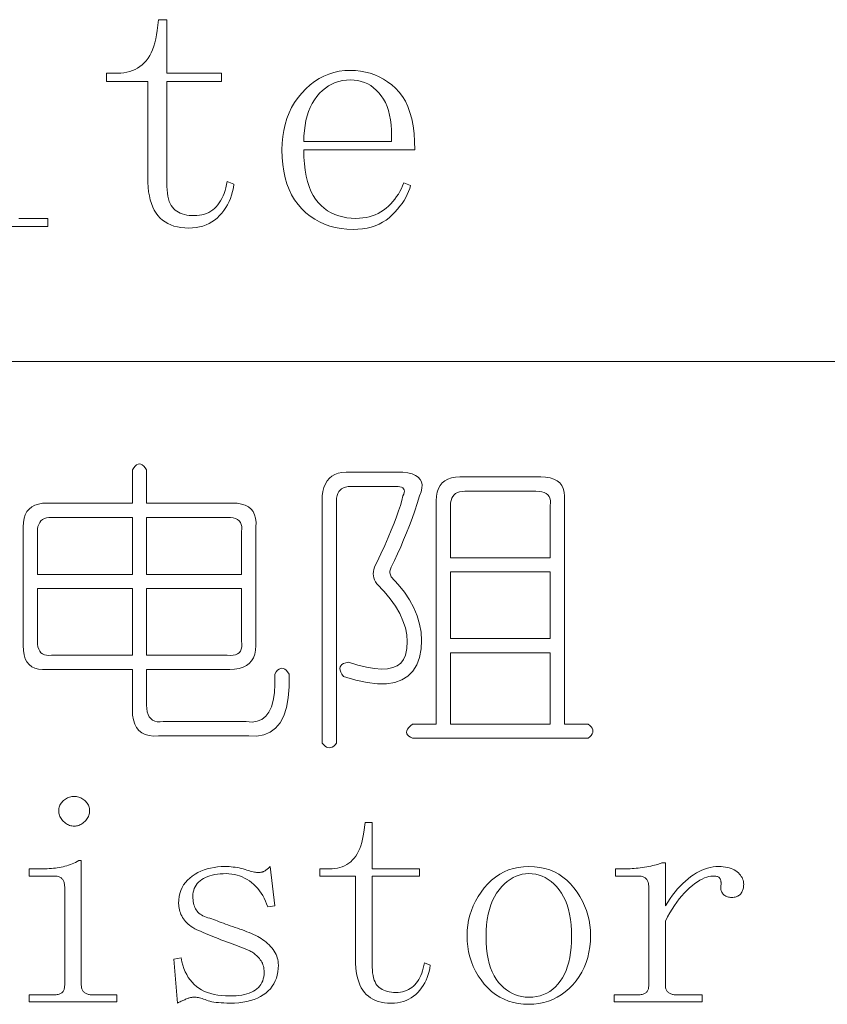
# Model space of a CAD drawing. Extents: x 1 to 297, y 1 to 210.
# Tile 153 of 171: x 258 to 263, y 47 to 53. Entities that reach past the tile are written whole.
import ezdxf

# ---------------------------------------------------------------- set-up
doc = ezdxf.new("R2010")
doc.units = 0

msp = doc.modelspace()

# ---------------------------------------------------------------- linework, layer by layer
at = {"color": 7, "lineweight": 13}
msp.add_line((220.3005, 51.064), (295.449, 51.064), dxfattribs=at)
for points in [[(259.0321, 52.1812), (259.0326, 52.158), (259.0338, 52.1363), (259.036, 52.1161), (259.039, 52.0975), (259.0428, 52.0805), (259.0475, 52.065), (259.0531, 52.051), (259.0595, 52.0386), (259.0668, 52.0277), (259.075, 52.0183), (259.084, 52.0102), (259.0938, 52.0029), (259.1046, 51.9965), (259.1161, 51.9909), (259.1285, 51.9862), (259.1418, 51.9823), (259.156, 51.9793), (259.171, 51.9772), (259.1868, 51.9759), (259.2036, 51.9755), (259.2204, 51.976), (259.2365, 51.9777), (259.2519, 51.9805), (259.2666, 51.9844), (259.2807, 51.9894), (259.2941, 51.9955), (259.3068, 52.0028), (259.3188, 52.0111), (259.3301, 52.0206), (259.3407, 52.0312), (259.3506, 52.0428), (259.3599, 52.0554), (259.3685, 52.0689), (259.3763, 52.0833), (259.3835, 52.0987), (259.3901, 52.115), (259.3959, 52.1323), (259.401, 52.1505), (259.4055, 52.1697), (259.4093, 52.1898), (259.4521, 52.1726), (259.4482, 52.149), (259.443, 52.1263), (259.4368, 52.1045), (259.4295, 52.0835), (259.4211, 52.0633), (259.4115, 52.044), (259.4008, 52.0256), (259.389, 52.008), (259.3761, 51.9913), (259.3621, 51.9755), (259.3471, 51.9608), (259.3311, 51.9477), (259.3142, 51.9361), (259.2963, 51.9261), (259.2775, 51.9176), (259.2577, 51.9107), (259.237, 51.9053), (259.2154, 51.9014), (259.1928, 51.8991), (259.1693, 51.8983), (259.1442, 51.8991), (259.1204, 51.9014), (259.0979, 51.9053), (259.0767, 51.9107), (259.0568, 51.9176), (259.0381, 51.9261), (259.0208, 51.9361), (259.0047, 51.9477), (258.9899, 51.9608), (258.9764, 51.9755), (258.9642, 51.9918), (258.9533, 52.0098), (258.9436, 52.0295), (258.9353, 52.0509), (258.9282, 52.074), (258.9224, 52.0989), (258.9179, 52.1255), (258.9147, 52.1538), (258.9128, 52.1838), (258.9121, 52.2155), (258.9121, 52.8155), (258.655, 52.8155), (258.655, 52.8669), (258.7235, 52.8669), (258.7437, 52.8675), (258.7632, 52.8695), (258.7818, 52.8727), (258.7997, 52.8772), (258.8168, 52.883), (258.8331, 52.89), (258.8487, 52.8984), (258.8634, 52.908), (258.8774, 52.919), (258.8907, 52.9312), (258.9031, 52.9448), (258.9145, 52.9598), (258.925, 52.9763), (258.9346, 52.9943), (258.9432, 53.0137), (258.9509, 53.0346), (258.9576, 53.0569), (258.9634, 53.0807), (258.9682, 53.1059), (258.9721, 53.1326), (258.9807, 53.2012), (259.0321, 53.2012), (259.0321, 52.8669), (259.375, 52.8669), (259.375, 52.8155), (259.0321, 52.8155)], [(259.8893, 52.3869), (259.8902, 52.3419), (259.8929, 52.2996), (259.8974, 52.26), (259.9037, 52.223), (259.9118, 52.1887), (259.9217, 52.157), (259.9334, 52.128), (259.9469, 52.1016), (259.9622, 52.0779), (259.9793, 52.0569), (259.9978, 52.0382), (260.0175, 52.0214), (260.0383, 52.0066), (260.0602, 51.9938), (260.0832, 51.983), (260.1073, 51.9741), (260.1326, 51.9672), (260.1589, 51.9623), (260.1864, 51.9593), (260.215, 51.9583), (260.2369, 51.959), (260.2582, 51.9609), (260.2787, 51.9641), (260.2986, 51.9686), (260.3178, 51.9744), (260.3364, 51.9815), (260.3542, 51.9898), (260.3713, 51.9995), (260.3878, 52.0104), (260.4036, 52.0226), (260.4185, 52.0358), (260.4327, 52.0495), (260.446, 52.0639), (260.4584, 52.0788), (260.47, 52.0944), (260.4807, 52.1106), (260.4905, 52.1273), (260.4995, 52.1447), (260.5077, 52.1626), (260.515, 52.1812), (260.5578, 52.164), (260.5521, 52.1452), (260.545, 52.1265), (260.5366, 52.1079), (260.527, 52.0893), (260.5161, 52.0708), (260.5038, 52.0524), (260.4903, 52.0341), (260.4756, 52.0159), (260.4595, 51.9978), (260.4421, 51.9798), (260.4235, 51.9627), (260.4036, 51.9474), (260.3823, 51.9339), (260.3598, 51.9222), (260.3361, 51.9123), (260.311, 51.9042), (260.2846, 51.8979), (260.257, 51.8934), (260.2281, 51.8907), (260.1978, 51.8898), (260.1591, 51.891), (260.1219, 51.8949), (260.0861, 51.9013), (260.0518, 51.9103), (260.0189, 51.9219), (259.9875, 51.936), (259.9576, 51.9528), (259.929, 51.972), (259.902, 51.9939), (259.8764, 52.0183), (259.8528, 52.0452), (259.8317, 52.0742), (259.813, 52.1055), (259.7969, 52.139), (259.7832, 52.1748), (259.772, 52.2127), (259.7633, 52.2529), (259.7571, 52.2954), (259.7534, 52.34), (259.7521, 52.3869), (259.7534, 52.429), (259.7571, 52.4697), (259.7633, 52.5089), (259.772, 52.5467), (259.7832, 52.583), (259.7969, 52.6178), (259.813, 52.6512), (259.8317, 52.6831), (259.8528, 52.7136), (259.8764, 52.7426), (259.9018, 52.7695), (259.9283, 52.7935), (259.956, 52.8147), (259.9847, 52.8331), (260.0146, 52.8487), (260.0456, 52.8614), (260.0777, 52.8713), (260.1109, 52.8784), (260.1453, 52.8826), (260.1807, 52.884), (260.2128, 52.8829), (260.2441, 52.8796), (260.2746, 52.874), (260.3041, 52.8662), (260.3328, 52.8562), (260.3607, 52.8439), (260.3877, 52.8294), (260.4138, 52.8127), (260.4391, 52.7938), (260.4636, 52.7726), (260.4864, 52.7487), (260.5067, 52.7215), (260.5247, 52.6911), (260.5403, 52.6574), (260.5536, 52.6205), (260.5644, 52.5803), (260.5728, 52.5368), (260.5788, 52.4901), (260.5824, 52.4401), (260.5836, 52.3869)], [(260.4378, 52.4383), (260.4388, 52.4751), (260.438, 52.5102), (260.4356, 52.5434), (260.4317, 52.5748), (260.4261, 52.6044), (260.4188, 52.6322), (260.4099, 52.6582), (260.3994, 52.6824), (260.3873, 52.7049), (260.3736, 52.7255), (260.3585, 52.7442), (260.3425, 52.761), (260.3256, 52.7757), (260.3077, 52.7886), (260.2889, 52.7994), (260.2692, 52.8083), (260.2484, 52.8152), (260.2268, 52.8201), (260.2042, 52.8231), (260.1807, 52.824), (260.1555, 52.823), (260.1312, 52.8199), (260.1078, 52.8148), (260.0854, 52.8076), (260.0639, 52.7983), (260.0434, 52.787), (260.0238, 52.7736), (260.0052, 52.7582), (259.9875, 52.7407), (259.9707, 52.7212), (259.9552, 52.6998), (259.9414, 52.677), (259.9292, 52.6525), (259.9186, 52.6266), (259.9096, 52.599), (259.9023, 52.57), (259.8966, 52.5394), (259.8925, 52.5072), (259.8901, 52.4736), (259.8893, 52.4383)], [(258.9053, 50.3858), (258.9053, 50.1778), (259.4401, 50.1778), (259.471, 50.1763), (259.4984, 50.1718), (259.5221, 50.1644), (259.5423, 50.154), (259.559, 50.1406), (259.5721, 50.1243), (259.5815, 50.105), (259.5875, 50.0827), (259.5899, 50.0574), (259.5887, 50.0292), (259.5887, 49.2863), (259.5871, 49.2581), (259.5822, 49.2328), (259.574, 49.2106), (259.5625, 49.1912), (259.5478, 49.1749), (259.5298, 49.1615), (259.5086, 49.1511), (259.4841, 49.1437), (259.4563, 49.1392), (259.4253, 49.1378), (258.9053, 49.1378), (258.9053, 48.9149), (258.9063, 48.8925), (258.9094, 48.8727), (258.9146, 48.8556), (258.9219, 48.8412), (258.9313, 48.8295), (258.9427, 48.8204), (258.9562, 48.814), (258.9718, 48.8103), (258.9895, 48.8093), (259.0092, 48.8109), (259.5293, 48.8109), (259.5658, 48.8085), (259.5982, 48.8133), (259.6264, 48.8252), (259.6505, 48.8442), (259.6704, 48.8703), (259.6862, 48.9036), (259.6978, 48.944), (259.7052, 48.9916), (259.7084, 49.0462), (259.7076, 49.108), (259.7165, 49.1214), (259.7254, 49.1318), (259.7343, 49.1392), (259.7432, 49.1437), (259.7521, 49.1452), (259.761, 49.1437), (259.77, 49.1392), (259.7789, 49.1318), (259.7878, 49.1214), (259.7967, 49.108), (259.7968, 49.0293), (259.7914, 48.9595), (259.7802, 48.8986), (259.7634, 48.8466), (259.741, 48.8035), (259.7129, 48.7693), (259.6792, 48.744), (259.6398, 48.7277), (259.5948, 48.7203), (259.5441, 48.7218), (258.9796, 48.7218), (258.9485, 48.7207), (258.9207, 48.7235), (258.8962, 48.7302), (258.8749, 48.7408), (258.857, 48.7552), (258.8423, 48.7735), (258.8308, 48.7956), (258.8227, 48.8216), (258.8177, 48.8515), (258.8161, 48.8852), (258.8161, 49.1378), (258.2812, 49.1378), (258.253, 49.1366), (258.2278, 49.1389), (258.2055, 49.1449), (258.1862, 49.1544), (258.1698, 49.1675), (258.1565, 49.1841), (258.1461, 49.2043), (258.1386, 49.2281), (258.1342, 49.2554), (258.1327, 49.2863), (258.1327, 50.0292), (258.1342, 50.0574), (258.1386, 50.0827), (258.1461, 50.105), (258.1565, 50.1243), (258.1698, 50.1406), (258.1862, 50.154), (258.2055, 50.1644), (258.2278, 50.1718), (258.253, 50.1763), (258.2812, 50.1778), (258.8161, 50.1778), (258.8161, 50.3858), (258.825, 50.3991), (258.834, 50.4095), (258.8429, 50.417), (258.8518, 50.4214), (258.8607, 50.4229), (258.8696, 50.4214), (258.8785, 50.417), (258.8874, 50.4095), (258.8963, 50.3991)], [(260.1533, 50.3709), (260.5098, 50.3709), (260.5403, 50.3667), (260.5663, 50.3602), (260.5878, 50.3513), (260.6049, 50.34), (260.6176, 50.3263), (260.6257, 50.3103), (260.6294, 50.2919), (260.6287, 50.2711), (260.6235, 50.2479), (260.6138, 50.2223), (260.5987, 50.1751), (260.5829, 50.1284), (260.5666, 50.0824), (260.5497, 50.0369), (260.5321, 49.992), (260.514, 49.9478), (260.4953, 49.9041), (260.476, 49.861), (260.4561, 49.8185), (260.4355, 49.7766), (260.4329, 49.7707), (260.4308, 49.7647), (260.4293, 49.7588), (260.4284, 49.7528), (260.4281, 49.7469), (260.4284, 49.741), (260.4293, 49.735), (260.4308, 49.7291), (260.4329, 49.7231), (260.4355, 49.7172), (260.4801, 49.6693), (260.5187, 49.6209), (260.5514, 49.5719), (260.5782, 49.5223), (260.599, 49.472), (260.6138, 49.4212), (260.6227, 49.3698), (260.6257, 49.3178), (260.6227, 49.2652), (260.6138, 49.212), (260.5957, 49.1654), (260.571, 49.1265), (260.5399, 49.0953), (260.5021, 49.0718), (260.4578, 49.056), (260.407, 49.048), (260.3497, 49.0477), (260.2858, 49.0551), (260.2154, 49.0703), (260.1384, 49.0932), (260.128, 49.1074), (260.1206, 49.1205), (260.1161, 49.1324), (260.1146, 49.1431), (260.1161, 49.1526), (260.1206, 49.1609), (260.128, 49.1681), (260.1384, 49.174), (260.1518, 49.1788), (260.1681, 49.1823), (260.2278, 49.1641), (260.2822, 49.1508), (260.3312, 49.1427), (260.3749, 49.1395), (260.4133, 49.1415), (260.4463, 49.1485), (260.4739, 49.1605), (260.4962, 49.1776), (260.5131, 49.1997), (260.5247, 49.2269), (260.5336, 49.2688), (260.5366, 49.3113), (260.5336, 49.3544), (260.5247, 49.3981), (260.5098, 49.4423), (260.489, 49.4872), (260.4623, 49.5327), (260.4296, 49.5787), (260.391, 49.6254), (260.3464, 49.6726), (260.3384, 49.6846), (260.3322, 49.697), (260.3277, 49.7096), (260.325, 49.7225), (260.3241, 49.7358), (260.325, 49.7493), (260.3277, 49.7631), (260.3322, 49.7772), (260.3384, 49.7916), (260.3464, 49.8063), (260.3721, 49.8613), (260.3957, 49.9133), (260.4173, 49.9623), (260.4367, 50.0084), (260.4541, 50.0515), (260.4694, 50.0916), (260.4826, 50.1287), (260.4938, 50.1629), (260.5028, 50.1941), (260.5098, 50.2223), (260.5147, 50.2336), (260.5175, 50.2437), (260.5183, 50.2526), (260.517, 50.2604), (260.5135, 50.2669), (260.5081, 50.2722), (260.5005, 50.2764), (260.4908, 50.2794), (260.4791, 50.2812), (260.4653, 50.2818), (260.183, 50.2818), (260.166, 50.2809), (260.1509, 50.2782), (260.1375, 50.2737), (260.1259, 50.2675), (260.1161, 50.2595), (260.1081, 50.2497), (260.1019, 50.2381), (260.0974, 50.2247), (260.0947, 50.2095), (260.0938, 50.1926), (260.0938, 48.6772), (260.0849, 48.6665), (260.076, 48.6582), (260.0671, 48.6522), (260.0582, 48.6487), (260.0493, 48.6475), (260.0403, 48.6487), (260.0314, 48.6522), (260.0225, 48.6582), (260.0136, 48.6665), (260.0047, 48.6772), (260.0047, 50.2223), (260.0089, 50.2506), (260.0154, 50.2758), (260.0243, 50.2981), (260.0356, 50.3174), (260.0493, 50.3338), (260.0653, 50.3471), (260.0837, 50.3575), (260.1045, 50.365), (260.1277, 50.3694)], [(260.8664, 50.3412), (261.3716, 50.3412), (261.4024, 50.3397), (261.4298, 50.3352), (261.4536, 50.3278), (261.4738, 50.3174), (261.4904, 50.304), (261.5035, 50.2877), (261.513, 50.2684), (261.5189, 50.2461), (261.5213, 50.2208), (261.5201, 50.1926), (261.5201, 48.796), (261.6687, 48.796), (261.6794, 48.7871), (261.6877, 48.7782), (261.6937, 48.7693), (261.6972, 48.7604), (261.6984, 48.7515), (261.6972, 48.7426), (261.6937, 48.7336), (261.6877, 48.7247), (261.6794, 48.7158), (261.6687, 48.7069), (260.5693, 48.7069), (260.5559, 48.7131), (260.5455, 48.72), (260.5381, 48.7274), (260.5336, 48.7354), (260.5321, 48.744), (260.5336, 48.7533), (260.5381, 48.7631), (260.5455, 48.7735), (260.5559, 48.7845), (260.5693, 48.796), (260.7178, 48.796), (260.7178, 50.1926), (260.7193, 50.2208), (260.7238, 50.2461), (260.7312, 50.2684), (260.7416, 50.2877), (260.755, 50.304), (260.7713, 50.3174), (260.7906, 50.3278), (260.8129, 50.3352), (260.8382, 50.3397)], [(261.3418, 50.252), (260.8961, 50.252), (260.8792, 50.2512), (260.864, 50.2485), (260.8506, 50.244), (260.8391, 50.2378), (260.8293, 50.2298), (260.8212, 50.22), (260.815, 50.2084), (260.8105, 50.195), (260.8079, 50.1798), (260.807, 50.1629), (260.807, 49.836), (261.431, 49.836), (261.431, 50.1629), (261.4328, 50.1798), (261.4322, 50.195), (261.4292, 50.2084), (261.4239, 50.22), (261.4161, 50.2298), (261.406, 50.2378), (261.3935, 50.244), (261.3787, 50.2485), (261.3615, 50.2512)], [(258.8161, 50.0886), (258.311, 50.0886), (258.294, 50.0877), (258.2789, 50.085), (258.2655, 50.0806), (258.2539, 50.0744), (258.2441, 50.0663), (258.2361, 50.0565), (258.2299, 50.0449), (258.2254, 50.0316), (258.2227, 50.0164), (258.2218, 49.9995), (258.2218, 49.732), (258.8161, 49.732)], [(259.4104, 50.0886), (258.9053, 50.0886), (258.9053, 49.732), (259.4995, 49.732), (259.4995, 49.9995), (259.5013, 50.0164), (259.5007, 50.0316), (259.4978, 50.0449), (259.4924, 50.0565), (259.4847, 50.0663), (259.4746, 50.0743), (259.4621, 50.0806), (259.4472, 50.085), (259.43, 50.0877)], [(261.431, 49.7469), (260.807, 49.7469), (260.807, 49.3309), (261.431, 49.3309)], [(258.8161, 49.6429), (258.2218, 49.6429), (258.2218, 49.316), (258.2227, 49.2964), (258.2254, 49.2792), (258.2299, 49.2643), (258.2361, 49.2519), (258.2441, 49.2418), (258.2539, 49.234), (258.2655, 49.2287), (258.2789, 49.2257), (258.294, 49.2251), (258.311, 49.2269), (258.8161, 49.2269)], [(259.4995, 49.6429), (258.9053, 49.6429), (258.9053, 49.2269), (259.4104, 49.2269), (259.43, 49.2251), (259.4472, 49.2257), (259.4621, 49.2287), (259.4746, 49.234), (259.4847, 49.2418), (259.4924, 49.2519), (259.4978, 49.2643), (259.5007, 49.2792), (259.5013, 49.2964), (259.4995, 49.316)], [(261.431, 49.2418), (260.807, 49.2418), (260.807, 48.796), (261.431, 48.796)], [(258.4521, 48.3429), (258.4595, 48.3426), (258.4667, 48.3419), (258.4738, 48.3406), (258.4807, 48.3387), (258.4874, 48.3364), (258.494, 48.3335), (258.5005, 48.3302), (258.5068, 48.3263), (258.513, 48.3218), (258.519, 48.3169), (258.5246, 48.3116), (258.5297, 48.3061), (258.5341, 48.3003), (258.538, 48.2943), (258.5413, 48.2881), (258.5439, 48.2817), (258.546, 48.275), (258.5475, 48.2682), (258.5484, 48.2611), (258.5487, 48.2538), (258.5484, 48.2464), (258.5475, 48.2392), (258.546, 48.2321), (258.5439, 48.2252), (258.5413, 48.2185), (258.538, 48.2119), (258.5341, 48.2054), (258.5297, 48.1991), (258.5246, 48.1929), (258.519, 48.1869), (258.513, 48.1813), (258.5068, 48.1762), (258.5005, 48.1717), (258.494, 48.1679), (258.4874, 48.1646), (258.4807, 48.1619), (258.4738, 48.1599), (258.4667, 48.1584), (258.4595, 48.1575), (258.4521, 48.1572), (258.4448, 48.1575), (258.4376, 48.1584), (258.4305, 48.1599), (258.4236, 48.1619), (258.4168, 48.1646), (258.4102, 48.1679), (258.4038, 48.1717), (258.3975, 48.1762), (258.3913, 48.1813), (258.3853, 48.1869), (258.3796, 48.1929), (258.3746, 48.1991), (258.3701, 48.2054), (258.3662, 48.2119), (258.363, 48.2185), (258.3603, 48.2252), (258.3582, 48.2321), (258.3568, 48.2392), (258.3558, 48.2464), (258.3556, 48.2538), (258.3558, 48.2611), (258.3568, 48.2682), (258.3582, 48.275), (258.3603, 48.2817), (258.363, 48.2881), (258.3662, 48.2943), (258.3701, 48.3003), (258.3746, 48.3061), (258.3796, 48.3116), (258.3853, 48.3169), (258.3913, 48.3218), (258.3975, 48.3263), (258.4038, 48.3302), (258.4102, 48.3335), (258.4168, 48.3364), (258.4236, 48.3387), (258.4305, 48.3406), (258.4376, 48.3419), (258.4448, 48.3426)], [(260.3167, 47.2955), (260.3171, 47.2753), (260.3182, 47.2565), (260.32, 47.2391), (260.3226, 47.223), (260.326, 47.2082), (260.3301, 47.1947), (260.3349, 47.1826), (260.3405, 47.1719), (260.3468, 47.1624), (260.3539, 47.1543), (260.3616, 47.1473), (260.3702, 47.141), (260.3795, 47.1354), (260.3895, 47.1306), (260.4003, 47.1265), (260.4118, 47.1231), (260.424, 47.1205), (260.437, 47.1187), (260.4508, 47.1176), (260.4653, 47.1172), (260.4798, 47.1177), (260.4938, 47.1191), (260.5072, 47.1215), (260.5199, 47.1249), (260.5321, 47.1293), (260.5437, 47.1346), (260.5547, 47.1408), (260.5651, 47.1481), (260.5749, 47.1563), (260.5841, 47.1655), (260.5927, 47.1755), (260.6008, 47.1864), (260.6082, 47.1981), (260.615, 47.2106), (260.6213, 47.224), (260.6269, 47.2381), (260.632, 47.2531), (260.6364, 47.2689), (260.6403, 47.2855), (260.6436, 47.3029), (260.6807, 47.288), (260.6772, 47.2676), (260.6728, 47.2479), (260.6674, 47.229), (260.6611, 47.2108), (260.6538, 47.1933), (260.6455, 47.1766), (260.6362, 47.1606), (260.626, 47.1454), (260.6148, 47.1309), (260.6027, 47.1172), (260.5897, 47.1045), (260.5758, 47.0931), (260.5611, 47.0831), (260.5457, 47.0744), (260.5293, 47.067), (260.5122, 47.061), (260.4943, 47.0563), (260.4755, 47.053), (260.4559, 47.051), (260.4355, 47.0503), (260.4138, 47.051), (260.3932, 47.053), (260.3737, 47.0563), (260.3553, 47.061), (260.338, 47.067), (260.3219, 47.0744), (260.3069, 47.0831), (260.2929, 47.0931), (260.2801, 47.1045), (260.2684, 47.1172), (260.2578, 47.1313), (260.2484, 47.1469), (260.24, 47.164), (260.2328, 47.1826), (260.2266, 47.2026), (260.2216, 47.2242), (260.2177, 47.2472), (260.2149, 47.2717), (260.2133, 47.2977), (260.2127, 47.3252), (260.2127, 47.8452), (259.9898, 47.8452), (259.9898, 47.8898), (260.0493, 47.8898), (260.0668, 47.8903), (260.0836, 47.892), (260.0997, 47.8948), (260.1152, 47.8987), (260.1301, 47.9037), (260.1442, 47.9098), (260.1577, 47.9171), (260.1705, 47.9254), (260.1826, 47.9349), (260.1941, 47.9455), (260.2049, 47.9572), (260.2148, 47.9703), (260.2239, 47.9846), (260.2321, 48.0001), (260.2396, 48.017), (260.2463, 48.0351), (260.2521, 48.0544), (260.2571, 48.075), (260.2613, 48.0969), (260.2647, 48.12), (260.2721, 48.1795), (260.3167, 48.1795), (260.3167, 47.8898), (260.6138, 47.8898), (260.6138, 47.8452), (260.3167, 47.8452)], [(258.3927, 47.7783), (258.3925, 47.7842), (258.3921, 47.7898), (258.3914, 47.7952), (258.3903, 47.8003), (258.389, 47.8053), (258.3874, 47.81), (258.3854, 47.8145), (258.3832, 47.8187), (258.3807, 47.8228), (258.3778, 47.8266), (258.3746, 47.8301), (258.371, 47.8333), (258.3669, 47.8361), (258.3624, 47.8385), (258.3574, 47.8405), (258.352, 47.8422), (258.3461, 47.8435), (258.3398, 47.8444), (258.333, 47.845), (258.3258, 47.8452), (258.1698, 47.8452), (258.1698, 47.8898), (258.2441, 47.8898), (258.2574, 47.8899), (258.2706, 47.8902), (258.2836, 47.8908), (258.2964, 47.8915), (258.3091, 47.8925), (258.3217, 47.8938), (258.3341, 47.8952), (258.3463, 47.8969), (258.3585, 47.8988), (258.3704, 47.9009), (258.3822, 47.9033), (258.3939, 47.9061), (258.4054, 47.9093), (258.4168, 47.9128), (258.428, 47.9167), (258.4391, 47.921), (258.45, 47.9256), (258.4608, 47.9306), (258.4714, 47.936), (258.4818, 47.9418), (258.4967, 47.9418), (258.4967, 47.1618), (258.4969, 47.156), (258.4974, 47.1505), (258.4984, 47.1453), (258.4997, 47.1404), (258.5013, 47.1358), (258.5034, 47.1314), (258.5058, 47.1274), (258.5086, 47.1237), (258.5117, 47.1203), (258.5153, 47.1172), (258.5191, 47.1144), (258.5231, 47.1118), (258.5274, 47.1096), (258.5319, 47.1077), (258.5366, 47.106), (258.5416, 47.1047), (258.5467, 47.1037), (258.5521, 47.1029), (258.5577, 47.1025), (258.5635, 47.1023), (258.7195, 47.1023), (258.7195, 47.0578), (258.1698, 47.0578), (258.1698, 47.1023), (258.3258, 47.1023), (258.333, 47.1025), (258.3398, 47.1029), (258.3461, 47.1037), (258.352, 47.1047), (258.3574, 47.106), (258.3624, 47.1077), (258.3669, 47.1096), (258.371, 47.1118), (258.3746, 47.1144), (258.3778, 47.1172), (258.3807, 47.1203), (258.3832, 47.1237), (258.3854, 47.1274), (258.3874, 47.1314), (258.389, 47.1358), (258.3903, 47.1404), (258.3914, 47.1453), (258.3921, 47.1505), (258.3925, 47.156), (258.3927, 47.1618)], [(262.1516, 47.6595), (262.1665, 47.6827), (262.1817, 47.7048), (262.1971, 47.7258), (262.2128, 47.7456), (262.2286, 47.7644), (262.2447, 47.782), (262.261, 47.7986), (262.2775, 47.814), (262.2943, 47.8283), (262.3113, 47.8415), (262.3284, 47.8535), (262.3456, 47.8642), (262.3629, 47.8737), (262.3802, 47.8819), (262.3976, 47.8888), (262.4151, 47.8945), (262.4327, 47.8989), (262.4503, 47.9021), (262.468, 47.904), (262.4858, 47.9046), (262.5004, 47.9043), (262.5142, 47.9033), (262.5274, 47.9016), (262.5399, 47.8993), (262.5518, 47.8963), (262.563, 47.8926), (262.5735, 47.8882), (262.5833, 47.8832), (262.5925, 47.8775), (262.601, 47.8712), (262.6087, 47.8644), (262.6157, 47.8574), (262.6218, 47.8501), (262.6271, 47.8427), (262.6316, 47.835), (262.6353, 47.8271), (262.6382, 47.8189), (262.6402, 47.8106), (262.6414, 47.802), (262.6418, 47.7932), (262.6417, 47.7859), (262.6411, 47.7789), (262.6402, 47.7722), (262.6389, 47.7658), (262.6372, 47.7598), (262.6352, 47.754), (262.6328, 47.7485), (262.6299, 47.7433), (262.6268, 47.7384), (262.6233, 47.7338), (262.6194, 47.7295), (262.6151, 47.7257), (262.6104, 47.7224), (262.6054, 47.7195), (262.6, 47.717), (262.5943, 47.715), (262.5882, 47.7135), (262.5817, 47.7124), (262.5748, 47.7117), (262.5676, 47.7115), (262.5603, 47.7117), (262.5534, 47.7124), (262.5469, 47.7135), (262.5408, 47.715), (262.5351, 47.717), (262.5297, 47.7195), (262.5247, 47.7224), (262.52, 47.7257), (262.5157, 47.7295), (262.5118, 47.7338), (262.5084, 47.7384), (262.5055, 47.7433), (262.503, 47.7485), (262.5011, 47.754), (262.4998, 47.7598), (262.4989, 47.7658), (262.4986, 47.7722), (262.4987, 47.7789), (262.4995, 47.7859), (262.5007, 47.7932), (262.5006, 47.7976), (262.5004, 47.8018), (262.5, 47.8059), (262.4995, 47.8098), (262.4988, 47.8136), (262.498, 47.8173), (262.4971, 47.8207), (262.4959, 47.8241), (262.4947, 47.8273), (262.4933, 47.8303), (262.4915, 47.8331), (262.4891, 47.8357), (262.4861, 47.8379), (262.4826, 47.8398), (262.4784, 47.8415), (262.4737, 47.8428), (262.4683, 47.8438), (262.4624, 47.8446), (262.4558, 47.845), (262.4487, 47.8452), (262.4366, 47.8444), (262.4239, 47.8422), (262.4107, 47.8385), (262.397, 47.8333), (262.3828, 47.8266), (262.368, 47.8184), (262.3528, 47.8088), (262.337, 47.7976), (262.3207, 47.785), (262.3038, 47.7709), (262.2869, 47.7554), (262.2704, 47.7388), (262.2542, 47.721), (262.2385, 47.702), (262.2231, 47.6818), (262.208, 47.6604), (262.1933, 47.6378), (262.179, 47.614), (262.1651, 47.589), (262.1516, 47.5629), (262.1516, 47.1618), (262.1517, 47.156), (262.1523, 47.1505), (262.1532, 47.1453), (262.1545, 47.1404), (262.1562, 47.1358), (262.1582, 47.1314), (262.1606, 47.1274), (262.1635, 47.1237), (262.1666, 47.1203), (262.1701, 47.1172), (262.174, 47.1144), (262.178, 47.1118), (262.1823, 47.1096), (262.1868, 47.1077), (262.1915, 47.106), (262.1964, 47.1047), (262.2016, 47.1037), (262.207, 47.1029), (262.2126, 47.1025), (262.2184, 47.1023), (262.3818, 47.1023), (262.3818, 47.0578), (261.8321, 47.0578), (261.8321, 47.1023), (261.9807, 47.1023), (261.9879, 47.1025), (261.9947, 47.1029), (262.001, 47.1037), (262.0068, 47.1047), (262.0123, 47.106), (262.0172, 47.1077), (262.0218, 47.1096), (262.0258, 47.1118), (262.0295, 47.1144), (262.0327, 47.1172), (262.0355, 47.1203), (262.0381, 47.1237), (262.0403, 47.1274), (262.0422, 47.1314), (262.0438, 47.1358), (262.0452, 47.1404), (262.0462, 47.1453), (262.047, 47.1505), (262.0474, 47.156), (262.0475, 47.1618), (262.0475, 47.7783), (262.0474, 47.7842), (262.047, 47.7898), (262.0462, 47.7952), (262.0452, 47.8003), (262.0438, 47.8053), (262.0422, 47.81), (262.0403, 47.8145), (262.0381, 47.8187), (262.0355, 47.8228), (262.0327, 47.8266), (262.0295, 47.8301), (262.0258, 47.8333), (262.0218, 47.8361), (262.0172, 47.8385), (262.0123, 47.8405), (262.0068, 47.8422), (262.001, 47.8435), (261.9947, 47.8444), (261.9879, 47.845), (261.9807, 47.8452), (261.8395, 47.8452), (261.8395, 47.8898), (261.899, 47.8898), (261.9096, 47.8899), (261.9205, 47.8902), (261.9319, 47.8908), (261.9435, 47.8915), (261.9556, 47.8925), (261.9681, 47.8938), (261.9809, 47.8952), (261.9941, 47.8969), (262.0076, 47.8988), (262.0215, 47.9009), (262.0353, 47.9032), (262.0484, 47.9055), (262.0609, 47.9079), (262.0727, 47.9104), (262.0838, 47.913), (262.0942, 47.9156), (262.104, 47.9183), (262.1131, 47.9211), (262.1215, 47.924), (262.1293, 47.9269), (262.1516, 47.9269)], [(259.1058, 47.6743), (259.1067, 47.6961), (259.1093, 47.7168), (259.1135, 47.7365), (259.1195, 47.7551), (259.1272, 47.7728), (259.1366, 47.7893), (259.1477, 47.8048), (259.1605, 47.8193), (259.175, 47.8328), (259.1913, 47.8452), (259.2087, 47.8565), (259.2268, 47.8666), (259.2455, 47.8755), (259.265, 47.8832), (259.2851, 47.8898), (259.3058, 47.8951), (259.3272, 47.8993), (259.3493, 47.9022), (259.3721, 47.904), (259.3955, 47.9046), (259.4088, 47.9044), (259.422, 47.9039), (259.435, 47.9029), (259.4478, 47.9016), (259.4605, 47.9), (259.4731, 47.8979), (259.4855, 47.8955), (259.4978, 47.8927), (259.5099, 47.8896), (259.5219, 47.886), (259.5334, 47.8825), (259.5441, 47.8794), (259.5541, 47.8766), (259.5634, 47.8742), (259.572, 47.8721), (259.5798, 47.8704), (259.5869, 47.8691), (259.5931, 47.8682), (259.5987, 47.8677), (259.6035, 47.8675), (259.6079, 47.8675), (259.6122, 47.8678), (259.6162, 47.8681), (259.6202, 47.8687), (259.624, 47.8693), (259.6276, 47.8701), (259.6311, 47.8711), (259.6345, 47.8722), (259.6376, 47.8735), (259.6407, 47.8749), (259.6437, 47.8765), (259.6469, 47.8785), (259.6503, 47.8807), (259.6538, 47.8832), (259.6574, 47.886), (259.6612, 47.8892), (259.6651, 47.8926), (259.6692, 47.8963), (259.6735, 47.9003), (259.6778, 47.9046), (259.7076, 47.6595), (259.663, 47.652), (259.6566, 47.6709), (259.6495, 47.689), (259.6415, 47.7063), (259.6327, 47.7228), (259.623, 47.7384), (259.6126, 47.7532), (259.6013, 47.7672), (259.5893, 47.7804), (259.5764, 47.7928), (259.5627, 47.8043), (259.5484, 47.8149), (259.5337, 47.8244), (259.5187, 47.8327), (259.5033, 47.84), (259.4875, 47.8461), (259.4713, 47.8511), (259.4548, 47.855), (259.4379, 47.8578), (259.4206, 47.8595), (259.403, 47.86), (259.3841, 47.8597), (259.366, 47.8586), (259.3487, 47.8567), (259.3323, 47.8541), (259.3166, 47.8508), (259.3018, 47.8467), (259.2878, 47.8418), (259.2746, 47.8363), (259.2622, 47.83), (259.2507, 47.8229), (259.2401, 47.8152), (259.2307, 47.8069), (259.2223, 47.7979), (259.215, 47.7884), (259.2089, 47.7783), (259.2039, 47.7676), (259.2, 47.7563), (259.1972, 47.7445), (259.1955, 47.732), (259.195, 47.7189), (259.1953, 47.7073), (259.196, 47.6962), (259.1973, 47.6856), (259.1991, 47.6755), (259.2015, 47.666), (259.2043, 47.6569), (259.2077, 47.6484), (259.2116, 47.6405), (259.216, 47.633), (259.221, 47.626), (259.2266, 47.6195), (259.233, 47.6134), (259.2403, 47.6077), (259.2483, 47.6023), (259.2572, 47.5973), (259.2669, 47.5926), (259.2774, 47.5883), (259.2887, 47.5844), (259.3009, 47.5809), (259.3138, 47.5778), (259.3245, 47.5733), (259.3357, 47.5687), (259.3474, 47.564), (259.3596, 47.5593), (259.3723, 47.5545), (259.3856, 47.5497), (259.3994, 47.5447), (259.4137, 47.5397), (259.4285, 47.5346), (259.4438, 47.5295), (259.4593, 47.5242), (259.4746, 47.5189), (259.4896, 47.5135), (259.5045, 47.5081), (259.519, 47.5025), (259.5334, 47.4969), (259.5476, 47.4912), (259.5615, 47.4855), (259.5752, 47.4797), (259.5887, 47.4738), (259.6004, 47.4676), (259.6117, 47.4611), (259.6227, 47.4543), (259.6333, 47.447), (259.6435, 47.4394), (259.6533, 47.4314), (259.6628, 47.4231), (259.6719, 47.4143), (259.6806, 47.4052), (259.689, 47.3958), (259.6967, 47.386), (259.7037, 47.376), (259.7098, 47.3658), (259.7151, 47.3553), (259.7196, 47.3447), (259.7233, 47.3338), (259.7262, 47.3227), (259.7282, 47.3114), (259.7294, 47.2998), (259.7298, 47.288), (259.7291, 47.2662), (259.7267, 47.2454), (259.7228, 47.2255), (259.7173, 47.2066), (259.7103, 47.1887), (259.7018, 47.1717), (259.6916, 47.1557), (259.6799, 47.1407), (259.6667, 47.1266), (259.6518, 47.1135), (259.6355, 47.1015), (259.6178, 47.0907), (259.5987, 47.0813), (259.5782, 47.0731), (259.5562, 47.0661), (259.5328, 47.0604), (259.5081, 47.056), (259.4819, 47.0529), (259.4543, 47.051), (259.4253, 47.0503), (259.4064, 47.0505), (259.3886, 47.0511), (259.3717, 47.052), (259.3557, 47.0533), (259.3408, 47.055), (259.3268, 47.057), (259.3137, 47.0594), (259.3017, 47.0622), (259.2906, 47.0654), (259.2804, 47.0689), (259.2709, 47.0724), (259.2618, 47.0756), (259.2531, 47.0784), (259.2448, 47.0808), (259.2368, 47.0828), (259.2292, 47.0845), (259.2219, 47.0858), (259.215, 47.0867), (259.2085, 47.0873), (259.2024, 47.0875), (259.1979, 47.0874), (259.1934, 47.087), (259.1887, 47.0865), (259.184, 47.0857), (259.1792, 47.0847), (259.1743, 47.0835), (259.1694, 47.082), (259.1644, 47.0803), (259.1593, 47.0784), (259.1541, 47.0763), (259.1489, 47.0741), (259.1436, 47.0717), (259.1382, 47.0693), (259.1327, 47.0668), (259.1272, 47.0643), (259.1216, 47.0616), (259.1159, 47.0589), (259.1101, 47.0561), (259.1043, 47.0533), (259.0984, 47.0503), (259.0761, 47.3252), (259.1207, 47.3326), (259.1257, 47.3094), (259.1317, 47.2874), (259.1387, 47.2666), (259.1469, 47.247), (259.156, 47.2286), (259.1662, 47.2114), (259.1774, 47.1953), (259.1896, 47.1805), (259.2029, 47.1668), (259.2173, 47.1543), (259.2327, 47.143), (259.2494, 47.1329), (259.2672, 47.124), (259.2862, 47.1163), (259.3064, 47.1098), (259.3278, 47.1044), (259.3504, 47.1002), (259.3741, 47.0973), (259.3991, 47.0955), (259.4253, 47.0949), (259.4456, 47.0953), (259.4649, 47.0964), (259.4833, 47.0982), (259.5007, 47.1008), (259.5172, 47.1042), (259.5327, 47.1083), (259.5472, 47.1131), (259.5608, 47.1187), (259.5734, 47.125), (259.585, 47.132), (259.5956, 47.1398), (259.605, 47.1484), (259.6134, 47.1577), (259.6206, 47.1677), (259.6268, 47.1785), (259.6318, 47.19), (259.6357, 47.2022), (259.6385, 47.2152), (259.6401, 47.229), (259.6407, 47.2435), (259.6404, 47.2537), (259.6395, 47.2635), (259.638, 47.273), (259.6359, 47.2821), (259.6333, 47.2908), (259.63, 47.2992), (259.6261, 47.3072), (259.6217, 47.3148), (259.6166, 47.322), (259.611, 47.3289), (259.605, 47.3354), (259.5991, 47.3415), (259.5931, 47.3473), (259.5872, 47.3527), (259.5813, 47.3577), (259.5753, 47.3623), (259.5694, 47.3666), (259.5634, 47.3705), (259.5575, 47.374), (259.5515, 47.3772), (259.5366, 47.3832), (259.5212, 47.3892), (259.5056, 47.3953), (259.4897, 47.4016), (259.4735, 47.4078), (259.4571, 47.4142), (259.4403, 47.4206), (259.4232, 47.4271), (259.4058, 47.4337), (259.3881, 47.4403), (259.3705, 47.447), (259.3534, 47.4536), (259.3366, 47.46), (259.3204, 47.4665), (259.3046, 47.4728), (259.2892, 47.4791), (259.2742, 47.4853), (259.2598, 47.4914), (259.2457, 47.4975), (259.2321, 47.5035), (259.2191, 47.5096), (259.2069, 47.5159), (259.1953, 47.5226), (259.1846, 47.5296), (259.1746, 47.5369), (259.1653, 47.5445), (259.1567, 47.5523), (259.1489, 47.5605), (259.1419, 47.569), (259.1356, 47.5778), (259.1299, 47.5867), (259.1248, 47.5959), (259.1204, 47.6052), (259.1165, 47.6146), (259.1133, 47.6242), (259.1106, 47.6339), (259.1085, 47.6438), (259.107, 47.6538), (259.1061, 47.664)], [(261.6836, 47.4738), (261.6824, 47.4372), (261.6791, 47.402), (261.6735, 47.368), (261.6657, 47.3353), (261.6557, 47.3038), (261.6434, 47.2736), (261.629, 47.2447), (261.6122, 47.217), (261.5933, 47.1906), (261.5721, 47.1655), (261.5493, 47.1422), (261.5255, 47.1213), (261.5006, 47.103), (261.4747, 47.087), (261.4477, 47.0735), (261.4197, 47.0625), (261.3907, 47.0539), (261.3606, 47.0478), (261.3294, 47.0441), (261.2973, 47.0429), (261.2637, 47.0442), (261.2314, 47.048), (261.2004, 47.0543), (261.1707, 47.0631), (261.1422, 47.0745), (261.115, 47.0884), (261.089, 47.1048), (261.0643, 47.1237), (261.0409, 47.1452), (261.0187, 47.1692), (260.9982, 47.195), (260.9799, 47.2218), (260.9637, 47.2496), (260.9498, 47.2785), (260.9379, 47.3085), (260.9282, 47.3394), (260.9207, 47.3715), (260.9153, 47.4045), (260.912, 47.4386), (260.911, 47.4738), (260.912, 47.5061), (260.9153, 47.5379), (260.9207, 47.5691), (260.9282, 47.5997), (260.9379, 47.6298), (260.9498, 47.6592), (260.9637, 47.688), (260.9799, 47.7162), (260.9982, 47.7439), (261.0187, 47.7709), (261.0409, 47.7963), (261.0643, 47.819), (261.089, 47.8391), (261.115, 47.8565), (261.1422, 47.8712), (261.1707, 47.8832), (261.2004, 47.8926), (261.2314, 47.8993), (261.2637, 47.9033), (261.2973, 47.9046), (261.3322, 47.9033), (261.3656, 47.8993), (261.3976, 47.8926), (261.428, 47.8832), (261.457, 47.8712), (261.4845, 47.8565), (261.5105, 47.8391), (261.535, 47.819), (261.558, 47.7963), (261.5796, 47.7709), (261.5993, 47.7439), (261.617, 47.7162), (261.6326, 47.688), (261.6461, 47.6592), (261.6576, 47.6298), (261.6669, 47.5997), (261.6742, 47.5691), (261.6794, 47.5379), (261.6825, 47.5061)], [(261.0298, 47.4663), (261.0306, 47.4287), (261.033, 47.3931), (261.0369, 47.3595), (261.0423, 47.3279), (261.0493, 47.2983), (261.0579, 47.2707), (261.0681, 47.2451), (261.0798, 47.2215), (261.093, 47.1999), (261.1078, 47.1803), (261.1238, 47.1627), (261.1404, 47.1469), (261.1577, 47.133), (261.1756, 47.1209), (261.1942, 47.1107), (261.2135, 47.1023), (261.2334, 47.0958), (261.254, 47.0912), (261.2753, 47.0884), (261.2973, 47.0875), (261.322, 47.0885), (261.3456, 47.0915), (261.368, 47.0965), (261.3894, 47.1035), (261.4096, 47.1125), (261.4287, 47.1236), (261.4468, 47.1366), (261.4637, 47.1517), (261.4795, 47.1687), (261.4941, 47.1878), (261.5075, 47.2086), (261.5195, 47.231), (261.5301, 47.2549), (261.5393, 47.2805), (261.5471, 47.3075), (261.5534, 47.3362), (261.5583, 47.3664), (261.5619, 47.3981), (261.564, 47.4314), (261.5647, 47.4663), (261.5639, 47.504), (261.5616, 47.5399), (261.5577, 47.5739), (261.5522, 47.606), (261.5452, 47.6363), (261.5366, 47.6647), (261.5265, 47.6912), (261.5148, 47.7159), (261.5015, 47.7388), (261.4867, 47.7598), (261.4708, 47.7788), (261.4542, 47.7959), (261.4369, 47.8109), (261.4189, 47.8239), (261.4003, 47.835), (261.3811, 47.844), (261.3611, 47.851), (261.3405, 47.856), (261.3192, 47.859), (261.2973, 47.86), (261.2767, 47.859), (261.2566, 47.856), (261.2369, 47.851), (261.2176, 47.844), (261.1989, 47.835), (261.1805, 47.8239), (261.1626, 47.8109), (261.1451, 47.7959), (261.1281, 47.7788), (261.1115, 47.7598), (261.096, 47.7388), (261.0821, 47.7159), (261.0699, 47.6912), (261.0593, 47.6647), (261.0503, 47.6363), (261.0429, 47.606), (261.0372, 47.5739), (261.0331, 47.5399), (261.0306, 47.504)]]:
    msp.add_lwpolyline(points, close=True, dxfattribs=at)
msp.add_lwpolyline([(258.1064, 51.9583), (258.2864, 51.9583), (258.2864, 51.9069), (257.6521, 51.9069)], dxfattribs=at)

doc.saveas('drawing.dxf')
